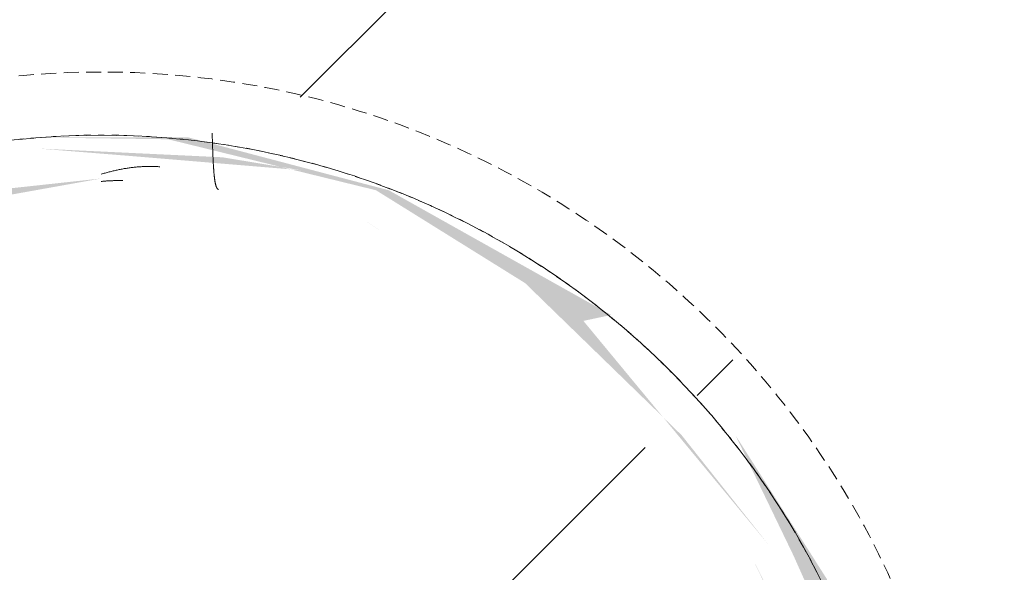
# Model space of a CAD drawing. Header units: millimetres. Extents: x 16156 to 91527, y 4646 to 113494.
# Tile 168 of 256: x 24760 to 25073, y 82399 to 82574. Entities that reach past the tile are written whole.
import ezdxf

# ---------------------------------------------------------------- set-up
doc = ezdxf.new("R2010")
doc.units = ezdxf.units.MM
doc.linetypes.add('ARC Demolished', pattern=[7.14375, 4.7625, -2.38125])
for name, color, linetype, lineweight in [('A--AR9__AlgVoorz', 1, 'Continuous', 9), ('A--L74__VasteSanitaireVoorz', 1, 'ARC Demolished', 9), ('A--L82__LosseGebruikersInvent', 1, 'ARC Demolished', 9)]:
    doc.layers.add(name, color=color, linetype=linetype, lineweight=lineweight)
pattern_1 = [(45, (0, 0), (-212.132, 212.132), [])]
pattern_2 = [(135, (82282.24, -24786.26), (-212.132, -212.132), [])]

# ---------------------------------------------------------------- blocks, each defined once
blk = doc.blocks.new('FP_200-AB-Begane grond - slooptekening')
at = {"layer": 'A--L82__LosseGebruikersInvent', "color": 240, "linetype": 'Continuous'}
for p, q in [((24794.42, 82526.75), (24794.11, 82526.7)), ((24794.42, 82526.75), (24794.11, 82526.7)), ((24794.74, 82526.8), (24794.42, 82526.75)), ((24794.74, 82526.8), (24794.42, 82526.75)), ((24795.05, 82526.85), (24794.74, 82526.8)), ((24795.05, 82526.85), (24794.74, 82526.8)), ((24795.37, 82526.89), (24795.05, 82526.85)), ((24795.37, 82526.89), (24795.05, 82526.85)), ((24795.68, 82526.93), (24795.37, 82526.89)), ((24795.68, 82526.93), (24795.37, 82526.89)), ((24796, 82526.97), (24795.68, 82526.93)), ((24796, 82526.97), (24795.68, 82526.93)), ((24796.32, 82527.01), (24796, 82526.97)), ((24796.32, 82527.01), (24796, 82526.97)), ((24796.63, 82527.04), (24796.32, 82527.01)), ((24796.63, 82527.04), (24796.32, 82527.01)), ((24796.95, 82527.08), (24796.63, 82527.04)), ((24796.95, 82527.08), (24796.63, 82527.04)), ((24797.27, 82527.11), (24796.95, 82527.08)), ((24797.27, 82527.11), (24796.95, 82527.08)), ((24797.58, 82527.14), (24797.27, 82527.11)), ((24797.58, 82527.14), (24797.27, 82527.11)), ((24797.9, 82527.16), (24797.58, 82527.14)), ((24797.9, 82527.16), (24797.58, 82527.14)), ((24798.21, 82527.19), (24797.9, 82527.16)), ((24798.21, 82527.19), (24797.9, 82527.16)), ((24798.53, 82527.21), (24798.21, 82527.19)), ((24798.53, 82527.21), (24798.21, 82527.19)), ((24798.85, 82527.23), (24798.53, 82527.21)), ((24798.85, 82527.23), (24798.53, 82527.21)), ((24799.16, 82527.25), (24798.85, 82527.23)), ((24799.16, 82527.25), (24798.85, 82527.23)), ((24799.48, 82527.26), (24799.16, 82527.25)), ((24799.48, 82527.26), (24799.16, 82527.25)), ((24799.8, 82527.28), (24799.48, 82527.26)), ((24799.8, 82527.28), (24799.48, 82527.26)), ((24800.11, 82527.29), (24799.8, 82527.28)), ((24800.11, 82527.29), (24799.8, 82527.28)), ((24800.43, 82527.3), (24800.11, 82527.29)), ((24800.43, 82527.3), (24800.11, 82527.29)), ((24800.74, 82527.31), (24800.43, 82527.3)), ((24800.74, 82527.31), (24800.43, 82527.3)), ((24801.06, 82527.31), (24800.74, 82527.31)), ((24801.06, 82527.31), (24800.74, 82527.31)), ((24801.38, 82527.32), (24801.06, 82527.31)), ((24801.38, 82527.32), (24801.06, 82527.31)), ((24801.69, 82527.32), (24801.38, 82527.32)), ((24801.69, 82527.32), (24801.38, 82527.32)), ((24802.01, 82527.32), (24801.69, 82527.32)), ((24802.01, 82527.32), (24801.69, 82527.32)), ((24802.32, 82527.31), (24802.01, 82527.32)), ((24802.32, 82527.31), (24802.01, 82527.32)), ((24802.64, 82527.31), (24802.32, 82527.31)), ((24802.64, 82527.31), (24802.32, 82527.31)), ((24802.95, 82527.3), (24802.64, 82527.31)), ((24802.95, 82527.3), (24802.64, 82527.31)), ((24803.27, 82527.29), (24802.95, 82527.3)), ((24803.27, 82527.29), (24802.95, 82527.3)), ((24803.59, 82527.28), (24803.27, 82527.29)), ((24803.59, 82527.28), (24803.27, 82527.29)), ((24803.9, 82527.26), (24803.59, 82527.28)), ((24803.9, 82527.26), (24803.59, 82527.28)), ((24804.22, 82527.25), (24803.9, 82527.26)), ((24804.22, 82527.25), (24803.9, 82527.26)), ((24804.53, 82527.23), (24804.22, 82527.25)), ((24804.53, 82527.23), (24804.22, 82527.25)), ((24804.84, 82527.21), (24804.53, 82527.23)), ((24804.84, 82527.21), (24804.53, 82527.23)), ((24786.57, 82524.93), (24786.26, 82524.84)), ((24786.57, 82524.93), (24786.26, 82524.84)), ((24786.88, 82525.03), (24786.57, 82524.93)), ((24786.88, 82525.03), (24786.57, 82524.93)), ((24787.19, 82525.12), (24786.88, 82525.03)), ((24787.19, 82525.12), (24786.88, 82525.03)), ((24787.51, 82525.21), (24787.19, 82525.12)), ((24787.51, 82525.21), (24787.19, 82525.12)), ((24787.82, 82525.3), (24787.51, 82525.21)), ((24787.82, 82525.3), (24787.51, 82525.21)), ((24788.13, 82525.39), (24787.82, 82525.3)), ((24788.13, 82525.39), (24787.82, 82525.3)), ((24788.44, 82525.48), (24788.13, 82525.39)), ((24788.44, 82525.48), (24788.13, 82525.39)), ((24788.76, 82525.56), (24788.44, 82525.48)), ((24788.76, 82525.56), (24788.44, 82525.48)), ((24789.07, 82525.64), (24788.76, 82525.56)), ((24789.07, 82525.64), (24788.76, 82525.56)), ((24789.38, 82525.72), (24789.07, 82525.64)), ((24789.38, 82525.72), (24789.07, 82525.64)), ((24789.7, 82525.8), (24789.38, 82525.72)), ((24789.7, 82525.8), (24789.38, 82525.72)), ((24790.01, 82525.88), (24789.7, 82525.8)), ((24790.01, 82525.88), (24789.7, 82525.8)), ((24790.33, 82525.95), (24790.01, 82525.88)), ((24790.33, 82525.95), (24790.01, 82525.88)), ((24790.64, 82526.03), (24790.33, 82525.95)), ((24790.64, 82526.03), (24790.33, 82525.95)), ((24790.95, 82526.1), (24790.64, 82526.03)), ((24790.95, 82526.1), (24790.64, 82526.03)), ((24791.27, 82526.17), (24790.95, 82526.1)), ((24791.27, 82526.17), (24790.95, 82526.1)), ((24791.58, 82526.23), (24791.27, 82526.17)), ((24791.58, 82526.23), (24791.27, 82526.17)), ((24791.9, 82526.3), (24791.58, 82526.23)), ((24791.9, 82526.3), (24791.58, 82526.23)), ((24792.21, 82526.36), (24791.9, 82526.3)), ((24792.21, 82526.36), (24791.9, 82526.3)), ((24792.53, 82526.43), (24792.21, 82526.36)), ((24792.53, 82526.43), (24792.21, 82526.36)), ((24792.84, 82526.48), (24792.53, 82526.43)), ((24792.84, 82526.48), (24792.53, 82526.43)), ((24793.16, 82526.54), (24792.84, 82526.48)), ((24793.16, 82526.54), (24792.84, 82526.48)), ((24793.47, 82526.6), (24793.16, 82526.54)), ((24793.47, 82526.6), (24793.16, 82526.54)), ((24793.79, 82526.65), (24793.47, 82526.6)), ((24793.79, 82526.65), (24793.47, 82526.6)), ((24794.11, 82526.7), (24793.79, 82526.65)), ((24794.11, 82526.7), (24793.79, 82526.65))]:
    blk.add_line(p, q, dxfattribs=at)
blk = doc.blocks.new('FP_206-AB-Begane grond - slooptekening')
at = {"layer": 'A--L74__VasteSanitaireVoorz', "flags": 128}
blk.add_lwpolyline([(255, 0), (254.8, -10.2), (254.18, -20.38), (253.17, -30.53), (251.74, -40.63), (249.92, -50.66), (247.69, -60.61), (245.07, -70.47), (242.06, -80.21), (238.65, -89.83), (234.87, -99.3), (230.71, -108.61), (226.18, -117.75), (221.29, -126.7), (216.05, -135.45), (210.46, -143.98), (204.53, -152.28), (198.28, -160.34), (191.71, -168.14), (184.83, -175.67), (177.66, -182.93), (170.2, -189.88), (162.47, -196.54), (154.48, -202.88), (146.25, -208.89), (137.78, -214.58), (129.09, -219.91), (120.19, -224.9), (111.1, -229.53), (101.83, -233.78), (92.4, -237.67), (82.82, -241.17), (73.11, -244.29), (63.28, -247.02), (53.36, -249.36), (43.34, -251.29), (33.26, -252.82), (23.12, -253.95), (12.95, -254.67), (2.75, -254.99), (-7.45, -254.89), (-17.63, -254.39), (-27.79, -253.48), (-37.91, -252.17), (-47.96, -250.45), (-57.94, -248.33), (-67.82, -245.82), (-77.6, -242.91), (-87.25, -239.61), (-96.76, -235.93), (-106.12, -231.87), (-115.3, -227.44), (-124.31, -222.65), (-133.11, -217.5), (-141.7, -212), (-150.07, -206.17), (-158.19, -200), (-166.06, -193.51), (-173.67, -186.72), (-181, -179.62), (-188.04, -172.24), (-194.77, -164.59), (-201.2, -156.67), (-207.3, -148.49), (-213.08, -140.09), (-218.51, -131.45), (-223.59, -122.61), (-228.31, -113.57), (-232.67, -104.35), (-236.66, -94.96), (-240.27, -85.42), (-243.49, -75.75), (-246.32, -65.95), (-248.76, -56.04), (-250.81, -46.05), (-252.45, -35.99), (-253.69, -25.86), (-254.52, -15.7), (-254.94, -5.51), (-255, 0)], dxfattribs=at)
blk = doc.blocks.new('FP_207-AB-Begane grond - slooptekening')
at = {"layer": 'A--L74__VasteSanitaireVoorz', "color": 240, "linetype": 'Continuous'}
for p, q in [((-255.38, 35.14), (-255.6, 35.13)), ((-255.38, 35.14), (-255.6, 35.13)), ((-255.17, 35.15), (-255.38, 35.14)), ((-255.17, 35.15), (-255.38, 35.14)), ((-254.95, 35.15), (-255.17, 35.15)), ((-254.95, 35.15), (-255.17, 35.15)), ((-254.74, 35.16), (-254.95, 35.15)), ((-254.74, 35.16), (-254.95, 35.15)), ((-254.53, 35.17), (-254.74, 35.16)), ((-254.53, 35.17), (-254.74, 35.16)), ((-254.31, 35.18), (-254.53, 35.17)), ((-254.31, 35.18), (-254.53, 35.17)), ((-254.1, 35.18), (-254.31, 35.18)), ((-254.1, 35.18), (-254.31, 35.18)), ((-253.89, 35.19), (-254.1, 35.18)), ((-253.89, 35.19), (-254.1, 35.18)), ((-253.67, 35.2), (-253.89, 35.19)), ((-253.67, 35.2), (-253.89, 35.19)), ((-253.46, 35.21), (-253.67, 35.2)), ((-253.46, 35.21), (-253.67, 35.2)), ((-253.25, 35.21), (-253.46, 35.21)), ((-253.25, 35.21), (-253.46, 35.21)), ((-253.04, 35.22), (-253.25, 35.21)), ((-253.04, 35.22), (-253.25, 35.21)), ((-252.83, 35.23), (-253.04, 35.22)), ((-252.83, 35.23), (-253.04, 35.22)), ((-252.61, 35.23), (-252.83, 35.23)), ((-252.61, 35.23), (-252.83, 35.23)), ((-252.4, 35.24), (-252.61, 35.23)), ((-252.4, 35.24), (-252.61, 35.23)), ((-252.19, 35.25), (-252.4, 35.24)), ((-252.19, 35.25), (-252.4, 35.24)), ((-251.98, 35.26), (-252.19, 35.25)), ((-251.98, 35.26), (-252.19, 35.25)), ((-251.77, 35.26), (-251.98, 35.26)), ((-251.77, 35.26), (-251.98, 35.26)), ((-251.57, 35.27), (-251.77, 35.26)), ((-251.57, 35.27), (-251.77, 35.26)), ((-251.36, 35.28), (-251.57, 35.27)), ((-251.36, 35.28), (-251.57, 35.27)), ((-251.15, 35.29), (-251.36, 35.28)), ((-251.15, 35.29), (-251.36, 35.28)), ((-250.94, 35.29), (-251.15, 35.29)), ((-250.94, 35.29), (-251.15, 35.29)), ((-250.74, 35.3), (-250.94, 35.29)), ((-250.74, 35.3), (-250.94, 35.29)), ((-250.53, 35.31), (-250.74, 35.3)), ((-250.53, 35.31), (-250.74, 35.3)), ((-250.33, 35.32), (-250.53, 35.31)), ((-250.33, 35.32), (-250.53, 35.31)), ((-250.12, 35.32), (-250.33, 35.32)), ((-250.12, 35.32), (-250.33, 35.32)), ((-249.92, 35.33), (-250.12, 35.32)), ((-249.92, 35.33), (-250.12, 35.32)), ((-249.72, 35.34), (-249.92, 35.33)), ((-249.72, 35.34), (-249.92, 35.33)), ((-249.52, 35.35), (-249.72, 35.34)), ((-249.52, 35.35), (-249.72, 35.34)), ((-249.31, 35.36), (-249.52, 35.35)), ((-249.31, 35.36), (-249.52, 35.35)), ((-249.11, 35.36), (-249.31, 35.36)), ((-249.11, 35.36), (-249.31, 35.36)), ((-248.92, 35.37), (-249.11, 35.36)), ((-248.92, 35.37), (-249.11, 35.36)), ((-248.72, 35.38), (-248.92, 35.37)), ((-248.72, 35.38), (-248.92, 35.37)), ((-248.52, 35.39), (-248.72, 35.38)), ((-248.52, 35.39), (-248.72, 35.38)), ((-248.33, 35.4), (-248.52, 35.39)), ((-248.33, 35.4), (-248.52, 35.39)), ((-248.13, 35.4), (-248.33, 35.4)), ((-248.13, 35.4), (-248.33, 35.4)), ((-247.94, 35.41), (-248.13, 35.4)), ((-247.94, 35.41), (-248.13, 35.4)), ((-247.74, 35.42), (-247.94, 35.41)), ((-247.74, 35.42), (-247.94, 35.41)), ((-247.55, 35.43), (-247.74, 35.42)), ((-247.55, 35.43), (-247.74, 35.42)), ((-247.36, 35.44), (-247.55, 35.43)), ((-247.36, 35.44), (-247.55, 35.43)), ((-247.17, 35.45), (-247.36, 35.44)), ((-247.17, 35.45), (-247.36, 35.44)), ((-246.99, 35.46), (-247.17, 35.45)), ((-246.99, 35.46), (-247.17, 35.45)), ((-246.8, 35.47), (-246.99, 35.46)), ((-246.8, 35.47), (-246.99, 35.46)), ((-246.61, 35.48), (-246.8, 35.47)), ((-246.61, 35.48), (-246.8, 35.47)), ((-246.43, 35.48), (-246.61, 35.48)), ((-246.43, 35.48), (-246.61, 35.48)), ((-246.25, 35.49), (-246.43, 35.48)), ((-246.25, 35.49), (-246.43, 35.48)), ((-246.07, 35.5), (-246.25, 35.49)), ((-246.07, 35.5), (-246.25, 35.49)), ((-245.89, 35.51), (-246.07, 35.5)), ((-245.89, 35.51), (-246.07, 35.5)), ((-245.71, 35.52), (-245.89, 35.51)), ((-245.71, 35.52), (-245.89, 35.51)), ((-245.53, 35.53), (-245.71, 35.52)), ((-245.53, 35.53), (-245.71, 35.52)), ((-245.35, 35.54), (-245.53, 35.53)), ((-245.35, 35.54), (-245.53, 35.53)), ((-245.18, 35.55), (-245.35, 35.54)), ((-245.18, 35.55), (-245.35, 35.54)), ((-245.01, 35.57), (-245.18, 35.55)), ((-245.01, 35.57), (-245.18, 35.55)), ((-244.84, 35.58), (-245.01, 35.57)), ((-244.84, 35.58), (-245.01, 35.57)), ((-244.67, 35.59), (-244.84, 35.58)), ((-244.67, 35.59), (-244.84, 35.58)), ((-244.5, 35.6), (-244.67, 35.59)), ((-244.5, 35.6), (-244.67, 35.59)), ((-244.33, 35.61), (-244.5, 35.6)), ((-244.33, 35.61), (-244.5, 35.6)), ((-244.17, 35.62), (-244.33, 35.61)), ((-244.17, 35.62), (-244.33, 35.61)), ((-244, 35.63), (-244.17, 35.62)), ((-244, 35.63), (-244.17, 35.62)), ((-243.84, 35.65), (-244, 35.63)), ((-243.84, 35.65), (-244, 35.63)), ((-243.68, 35.66), (-243.84, 35.65)), ((-243.68, 35.66), (-243.84, 35.65)), ((-243.53, 35.67), (-243.68, 35.66)), ((-243.53, 35.67), (-243.68, 35.66)), ((-243.37, 35.68), (-243.53, 35.67)), ((-243.37, 35.68), (-243.53, 35.67)), ((-243.21, 35.7), (-243.37, 35.68)), ((-243.21, 35.7), (-243.37, 35.68)), ((-243.06, 35.71), (-243.21, 35.7)), ((-243.06, 35.71), (-243.21, 35.7)), ((-242.91, 35.72), (-243.06, 35.71)), ((-242.91, 35.72), (-243.06, 35.71)), ((-242.76, 35.74), (-242.91, 35.72)), ((-242.76, 35.74), (-242.91, 35.72)), ((-242.61, 35.75), (-242.76, 35.74)), ((-242.61, 35.75), (-242.76, 35.74)), ((-242.47, 35.76), (-242.61, 35.75)), ((-242.47, 35.76), (-242.61, 35.75)), ((-242.33, 35.78), (-242.47, 35.76)), ((-242.33, 35.78), (-242.47, 35.76)), ((-242.18, 35.79), (-242.33, 35.78)), ((-242.18, 35.79), (-242.33, 35.78)), ((-242.04, 35.81), (-242.18, 35.79)), ((-242.04, 35.81), (-242.18, 35.79)), ((-241.91, 35.82), (-242.04, 35.81)), ((-241.91, 35.82), (-242.04, 35.81)), ((-241.77, 35.84), (-241.91, 35.82)), ((-241.77, 35.84), (-241.91, 35.82)), ((-241.64, 35.85), (-241.77, 35.84)), ((-241.64, 35.85), (-241.77, 35.84)), ((-241.51, 35.87), (-241.64, 35.85)), ((-241.51, 35.87), (-241.64, 35.85)), ((-241.38, 35.88), (-241.51, 35.87)), ((-241.38, 35.88), (-241.51, 35.87)), ((-241.25, 35.9), (-241.38, 35.88)), ((-241.25, 35.9), (-241.38, 35.88)), ((-241.12, 35.92), (-241.25, 35.9)), ((-241.12, 35.92), (-241.25, 35.9)), ((-241, 35.93), (-241.12, 35.92)), ((-241, 35.93), (-241.12, 35.92)), ((-240.88, 35.95), (-241, 35.93)), ((-240.88, 35.95), (-241, 35.93)), ((-240.76, 35.97), (-240.88, 35.95)), ((-240.76, 35.97), (-240.88, 35.95)), ((-240.64, 35.98), (-240.76, 35.97)), ((-240.64, 35.98), (-240.76, 35.97)), ((-240.53, 36), (-240.64, 35.98)), ((-240.53, 36), (-240.64, 35.98)), ((-240.41, 36.02), (-240.53, 36)), ((-240.41, 36.02), (-240.53, 36)), ((-240.3, 36.04), (-240.41, 36.02)), ((-240.3, 36.04), (-240.41, 36.02)), ((-240.2, 36.06), (-240.3, 36.04)), ((-240.2, 36.06), (-240.3, 36.04)), ((-240.09, 36.08), (-240.2, 36.06)), ((-240.09, 36.08), (-240.2, 36.06)), ((-239.99, 36.1), (-240.09, 36.08)), ((-239.99, 36.1), (-240.09, 36.08)), ((-239.88, 36.12), (-239.99, 36.1)), ((-239.88, 36.12), (-239.99, 36.1)), ((-239.78, 36.14), (-239.88, 36.12)), ((-239.78, 36.14), (-239.88, 36.12)), ((-239.69, 36.16), (-239.78, 36.14)), ((-239.69, 36.16), (-239.78, 36.14)), ((-239.59, 36.18), (-239.69, 36.16)), ((-239.59, 36.18), (-239.69, 36.16)), ((-239.5, 36.2), (-239.59, 36.18)), ((-239.5, 36.2), (-239.59, 36.18)), ((-239.41, 36.22), (-239.5, 36.2)), ((-239.41, 36.22), (-239.5, 36.2)), ((-239.32, 36.24), (-239.41, 36.22)), ((-239.32, 36.24), (-239.41, 36.22)), ((-239.24, 36.26), (-239.32, 36.24)), ((-239.24, 36.26), (-239.32, 36.24)), ((-239.15, 36.29), (-239.24, 36.26)), ((-239.15, 36.29), (-239.24, 36.26)), ((-239.07, 36.31), (-239.15, 36.29)), ((-239.07, 36.31), (-239.15, 36.29)), ((-238.99, 36.33), (-239.07, 36.31)), ((-238.99, 36.33), (-239.07, 36.31)), ((-238.92, 36.35), (-238.99, 36.33)), ((-238.92, 36.35), (-238.99, 36.33)), ((-238.84, 36.38), (-238.92, 36.35)), ((-238.84, 36.38), (-238.92, 36.35)), ((-238.77, 36.4), (-238.84, 36.38)), ((-238.77, 36.4), (-238.84, 36.38)), ((-238.7, 36.43), (-238.77, 36.4)), ((-238.7, 36.43), (-238.77, 36.4)), ((-238.64, 36.45), (-238.7, 36.43)), ((-238.64, 36.45), (-238.7, 36.43)), ((-238.57, 36.48), (-238.64, 36.45)), ((-238.57, 36.48), (-238.64, 36.45)), ((-238.51, 36.5), (-238.57, 36.48)), ((-238.51, 36.5), (-238.57, 36.48)), ((-238.45, 36.53), (-238.51, 36.5)), ((-238.45, 36.53), (-238.51, 36.5)), ((-238.39, 36.55), (-238.45, 36.53)), ((-238.39, 36.55), (-238.45, 36.53)), ((-238.34, 36.58), (-238.39, 36.55)), ((-238.34, 36.58), (-238.39, 36.55)), ((-238.29, 36.61), (-238.34, 36.58)), ((-238.29, 36.61), (-238.34, 36.58)), ((-238.24, 36.63), (-238.29, 36.61)), ((-238.24, 36.63), (-238.29, 36.61)), ((-238.19, 36.66), (-238.24, 36.63)), ((-238.19, 36.66), (-238.24, 36.63)), ((-238.15, 36.69), (-238.19, 36.66)), ((-238.15, 36.69), (-238.19, 36.66)), ((-238.11, 36.72), (-238.15, 36.69)), ((-238.11, 36.72), (-238.15, 36.69)), ((-238.07, 36.75), (-238.11, 36.72)), ((-238.07, 36.75), (-238.11, 36.72)), ((-238.03, 36.78), (-238.07, 36.75)), ((-238.03, 36.78), (-238.07, 36.75)), ((-238, 36.81), (-238.03, 36.78)), ((-238, 36.81), (-238.03, 36.78)), ((-237.96, 36.84), (-238, 36.81)), ((-237.96, 36.84), (-238, 36.81)), ((-237.93, 36.87), (-237.96, 36.84)), ((-237.93, 36.87), (-237.96, 36.84)), ((-237.91, 36.9), (-237.93, 36.87)), ((-237.91, 36.9), (-237.93, 36.87)), ((-237.88, 36.93), (-237.91, 36.9)), ((-237.88, 36.93), (-237.91, 36.9)), ((-237.86, 36.96), (-237.88, 36.93)), ((-237.86, 36.96), (-237.88, 36.93)), ((-237.84, 36.99), (-237.86, 36.96)), ((-237.84, 36.99), (-237.86, 36.96)), ((-237.83, 37.02), (-237.84, 36.99)), ((-237.83, 37.02), (-237.84, 36.99)), ((-237.81, 37.06), (-237.83, 37.02)), ((-237.81, 37.06), (-237.83, 37.02)), ((-237.8, 37.09), (-237.81, 37.06)), ((-237.8, 37.09), (-237.81, 37.06)), ((-237.79, 37.12), (-237.8, 37.09)), ((-237.79, 37.12), (-237.8, 37.09))]:
    blk.add_line(p, q, dxfattribs=at)
at = {"layer": 'A--L74__VasteSanitaireVoorz', "flags": 128}
blk.add_lwpolyline([(-255, 0), (-254.8, 10.2), (-254.18, 20.38), (-253.17, 30.53), (-251.74, 40.63), (-249.92, 50.66), (-247.69, 60.61), (-245.07, 70.47), (-242.06, 80.21), (-238.65, 89.83), (-234.87, 99.3), (-230.71, 108.61), (-226.18, 117.75), (-221.29, 126.7), (-216.05, 135.45), (-210.46, 143.98), (-204.53, 152.28), (-198.28, 160.34), (-191.71, 168.14), (-184.83, 175.67), (-177.66, 182.93), (-170.2, 189.88), (-162.47, 196.54), (-154.48, 202.88), (-146.25, 208.89), (-137.78, 214.58), (-129.09, 219.91), (-120.19, 224.9), (-111.1, 229.53), (-101.83, 233.78), (-92.4, 237.67), (-82.82, 241.17), (-73.11, 244.29), (-63.28, 247.02), (-53.36, 249.36), (-43.34, 251.29), (-33.26, 252.82), (-23.12, 253.95), (-12.95, 254.67), (-2.75, 254.99), (7.45, 254.89), (17.63, 254.39), (27.79, 253.48), (37.91, 252.17), (47.96, 250.45), (57.94, 248.33), (67.82, 245.82), (77.6, 242.91), (87.25, 239.61), (96.76, 235.93), (106.12, 231.87), (115.3, 227.44), (124.31, 222.65), (133.11, 217.5), (141.7, 212), (150.07, 206.17), (158.19, 200), (166.06, 193.51), (173.67, 186.72), (181, 179.62), (188.04, 172.24), (194.77, 164.59), (201.2, 156.67), (207.3, 148.49), (213.08, 140.09), (218.51, 131.45), (223.59, 122.61), (228.31, 113.57), (232.67, 104.35), (236.66, 94.96), (240.27, 85.42), (243.49, 75.75), (246.32, 65.95), (248.76, 56.04), (250.81, 46.05), (252.45, 35.99), (253.69, 25.86), (254.52, 15.7), (254.94, 5.51), (255, 0)], dxfattribs=at)
blk = doc.blocks.new('FP_208-AB-Begane grond - slooptekening')
at = {"layer": 'A--L74__VasteSanitaireVoorz', "flags": 128}
blk.add_lwpolyline([(-255, 0), (-254.8, -10.2), (-254.18, -20.38), (-253.17, -30.53), (-251.74, -40.63), (-249.92, -50.66), (-247.69, -60.61), (-245.07, -70.47), (-242.06, -80.21), (-238.65, -89.83), (-234.87, -99.3), (-230.71, -108.61), (-226.18, -117.75), (-221.29, -126.7), (-216.05, -135.45), (-210.46, -143.98), (-204.53, -152.28), (-198.28, -160.34), (-191.71, -168.14), (-184.83, -175.67), (-177.66, -182.93), (-170.2, -189.88), (-162.47, -196.54), (-154.48, -202.88), (-146.25, -208.89), (-137.78, -214.58), (-129.09, -219.91), (-120.19, -224.9), (-111.1, -229.53), (-101.83, -233.78), (-92.4, -237.67), (-82.82, -241.17), (-73.11, -244.29), (-63.28, -247.02), (-53.36, -249.36), (-43.34, -251.29), (-33.26, -252.82), (-23.12, -253.95), (-12.95, -254.67), (-2.75, -254.99), (7.45, -254.89), (17.63, -254.39), (27.79, -253.48), (37.91, -252.17), (47.96, -250.45), (57.94, -248.33), (67.82, -245.82), (77.6, -242.91), (87.25, -239.61), (96.76, -235.93), (106.12, -231.87), (115.3, -227.44), (124.31, -222.65), (133.11, -217.5), (141.7, -212), (150.07, -206.17), (158.19, -200), (166.06, -193.51), (173.67, -186.72), (181, -179.62), (188.04, -172.24), (194.77, -164.59), (201.2, -156.67), (207.3, -148.49), (213.08, -140.09), (218.51, -131.45), (223.59, -122.61), (228.31, -113.57), (232.67, -104.35), (236.66, -94.96), (240.27, -85.42), (243.49, -75.75), (246.32, -65.95), (248.76, -56.04), (250.81, -46.05), (252.45, -35.99), (253.69, -25.86), (254.52, -15.7), (254.94, -5.51), (255, 0)], dxfattribs=at)
blk = doc.blocks.new('FP_209-AB-Begane grond - slooptekening')
at = {"layer": 'A--L74__VasteSanitaireVoorz', "color": 240, "linetype": 'Continuous'}
for p, q in [((-240.58, 6.29), (-240.59, 6.05)), ((-240.58, 6.29), (-240.59, 6.05)), ((-240.57, 6.78), (-240.58, 6.53)), ((-240.57, 6.78), (-240.58, 6.53)), ((-240.58, 6.53), (-240.58, 6.29)), ((-240.58, 6.53), (-240.58, 6.29)), ((-240.59, 6.05), (-240.59, 5.81)), ((-240.59, 6.05), (-240.59, 5.81)), ((-240.59, 5.81), (-240.59, 5.57)), ((-240.59, 5.81), (-240.59, 5.57)), ((-240.59, 5.57), (-240.59, 5.32)), ((-240.59, 5.57), (-240.59, 5.32)), ((-240.59, 5.32), (-240.59, 5.08)), ((-240.59, 5.32), (-240.59, 5.08)), ((-240.59, 5.08), (-240.58, 4.84)), ((-240.59, 5.08), (-240.58, 4.84)), ((-240.58, 4.84), (-240.58, 4.6)), ((-240.58, 4.84), (-240.58, 4.6)), ((-240.58, 4.6), (-240.58, 4.35)), ((-240.58, 4.6), (-240.58, 4.35)), ((-240.58, 4.35), (-240.57, 4.11)), ((-240.58, 4.35), (-240.57, 4.11)), ((-240.57, 4.11), (-240.56, 3.87)), ((-240.57, 4.11), (-240.56, 3.87)), ((-240.56, 3.87), (-240.55, 3.63)), ((-240.56, 3.87), (-240.55, 3.63)), ((-240.55, 3.63), (-240.55, 3.39)), ((-240.55, 3.63), (-240.55, 3.39)), ((-240.55, 3.39), (-240.54, 3.14)), ((-240.55, 3.39), (-240.54, 3.14)), ((-240.54, 3.14), (-240.52, 2.9)), ((-240.54, 3.14), (-240.52, 2.9)), ((-240.52, 2.9), (-240.51, 2.66)), ((-240.52, 2.9), (-240.51, 2.66)), ((-240.51, 2.66), (-240.5, 2.42)), ((-240.51, 2.66), (-240.5, 2.42)), ((-240.5, 2.42), (-240.48, 2.18)), ((-240.5, 2.42), (-240.48, 2.18)), ((-240.48, 2.18), (-240.47, 1.93)), ((-240.48, 2.18), (-240.47, 1.93)), ((-240.47, 1.93), (-240.45, 1.69)), ((-240.47, 1.93), (-240.45, 1.69)), ((-240.45, 1.69), (-240.43, 1.45)), ((-240.45, 1.69), (-240.43, 1.45)), ((-240.43, 1.45), (-240.41, 1.21)), ((-240.43, 1.45), (-240.41, 1.21)), ((-240.41, 1.21), (-240.39, 0.97)), ((-240.41, 1.21), (-240.39, 0.97)), ((-240.39, 0.97), (-240.37, 0.73)), ((-240.39, 0.97), (-240.37, 0.73)), ((-240.37, 0.73), (-240.35, 0.48)), ((-240.37, 0.73), (-240.35, 0.48)), ((-240.35, 0.48), (-240.32, 0.24)), ((-240.35, 0.48), (-240.32, 0.24)), ((-240.32, 0.24), (-240.3, 0)), ((-240.32, 0.24), (-240.3, 0))]:
    blk.add_line(p, q, dxfattribs=at)
at = {"layer": 'A--L74__VasteSanitaireVoorz', "flags": 128}
blk.add_lwpolyline([(255, 0), (254.8, 10.2), (254.18, 20.38), (253.17, 30.53), (251.74, 40.63), (249.92, 50.66), (247.69, 60.61), (245.07, 70.47), (242.06, 80.21), (238.65, 89.83), (234.87, 99.3), (230.71, 108.61), (226.18, 117.75), (221.29, 126.7), (216.05, 135.45), (210.46, 143.98), (204.53, 152.28), (198.28, 160.34), (191.71, 168.14), (184.83, 175.67), (177.66, 182.93), (170.2, 189.88), (162.47, 196.54), (154.48, 202.88), (146.25, 208.89), (137.78, 214.58), (129.09, 219.91), (120.19, 224.9), (111.1, 229.53), (101.83, 233.78), (92.4, 237.67), (82.82, 241.17), (73.11, 244.29), (63.28, 247.02), (53.36, 249.36), (43.34, 251.29), (33.26, 252.82), (23.12, 253.95), (12.95, 254.67), (2.75, 254.99), (-7.45, 254.89), (-17.63, 254.39), (-27.79, 253.48), (-37.91, 252.17), (-47.96, 250.45), (-57.94, 248.33), (-67.82, 245.82), (-77.6, 242.91), (-87.25, 239.61), (-96.76, 235.93), (-106.12, 231.87), (-115.3, 227.44), (-124.31, 222.65), (-133.11, 217.5), (-141.7, 212), (-150.07, 206.17), (-158.19, 200), (-166.06, 193.51), (-173.67, 186.72), (-181, 179.62), (-188.04, 172.24), (-194.77, 164.59), (-201.2, 156.67), (-207.3, 148.49), (-213.08, 140.09), (-218.51, 131.45), (-223.59, 122.61), (-228.31, 113.57), (-232.67, 104.35), (-236.66, 94.96), (-240.27, 85.42), (-243.49, 75.75), (-246.32, 65.95), (-248.76, 56.04), (-250.81, 46.05), (-252.45, 35.99), (-253.69, 25.86), (-254.52, 15.7), (-254.94, 5.51), (-255, 0)], dxfattribs=at)
blk = doc.blocks.new('74_PF_Sink Kitchen Round - Sink Kitchen Round-V205-AB-Begane grond - slooptekening')
at = {"layer": 'A--L74__VasteSanitaireVoorz'}
h = blk.add_hatch(dxfattribs=at)
h.set_pattern_fill('FP_36', color=256, style=0, pattern_type=2)
h.set_pattern_definition(pattern_2)
h.paths.add_polyline_path([(275, 0), (268.99, 57.18), (251.23, 111.85), (222.48, 161.64), (173.88, 211.73), (128, 242.39), (49.1, 269.17), (26.97, 273.49), (-31.52, 272.9), (-84.98, 261.54), (-159.85, 221.92), (-206.5, 179.39), (-231.21, 146.52), (-254.44, 101.96), (-269.5, 52.29), (-268.99, 0), (-258, 0), (-244.19, 78.79), (-221.49, 129.54), (-183.73, 179.41), (-145.11, 211.73), (-95.93, 238.16), (-79.73, 245.37), (-26.97, 256.59), (62.82, 248.97), (101.96, 235.47), (155.25, 204.36), (184.01, 179.1), (226.69, 120.54), (242.83, 82.98), (252.5, 52.29), (258, 0), (269.72, 0)])
h = blk.add_hatch(dxfattribs=at)
h.set_pattern_fill('FP_36', color=256, style=0, pattern_type=2)
h.set_pattern_definition(pattern_2)
h.paths.add_polyline_path([(275, 0), (268.99, 57.18), (251.23, 111.85), (222.48, 161.64), (173.88, 211.73), (128, 242.39), (49.1, 269.17), (26.97, 273.49), (-31.52, 272.9), (-84.98, 261.54), (-159.85, 221.92), (-206.5, 179.39), (-231.21, 146.52), (-254.44, 101.96), (-269.5, 52.29), (-268.99, 0), (-258, 0), (-244.19, 78.79), (-221.49, 129.54), (-183.73, 179.41), (-145.11, 211.73), (-95.93, 238.16), (-79.73, 245.37), (-26.97, 256.59), (62.82, 248.97), (101.96, 235.47), (155.25, 204.36), (184.01, 179.1), (226.69, 120.54), (242.83, 82.98), (252.5, 52.29), (258, 0), (269.72, 0)])
h = blk.add_hatch(dxfattribs=at)
h.set_pattern_fill('FP_36', color=256, style=0, pattern_type=2)
h.set_pattern_definition(pattern_2)
h.paths.add_polyline_path([(235, 0), (220.06, 78.16), (193.37, 131.19), (165.69, 164.56), (129, 194.74), (68.51, 223.43), (23.09, 232.4), (0, 235), (-79.73, 219.51), (-131.42, 193.22), (-168.58, 161.68), (-196.89, 125.58), (-221.49, 74.05), (-230.68, 38.36), (-229.11, 0), (229.11, 0)])
h = blk.add_hatch(dxfattribs=at)
h.set_pattern_fill('FP_36', color=256, style=0, pattern_type=2)
h.set_pattern_definition(pattern_2)
h.paths.add_polyline_path([(235, 0), (220.06, 78.16), (193.37, 131.19), (165.69, 164.56), (129, 194.74), (68.51, 223.43), (23.09, 232.4), (0, 235), (-79.73, 219.51), (-131.42, 193.22), (-168.58, 161.68), (-196.89, 125.58), (-221.49, 74.05), (-230.68, 38.36), (-229.11, 0), (229.11, 0)])
h = blk.add_hatch(dxfattribs=at)
h.set_pattern_fill('FP_36', color=256, style=0, pattern_type=2)
h.set_pattern_definition(pattern_2)
h.paths.add_polyline_path([(275, 0), (258, 0), (240.69, -89.56), (221.49, -129.53), (183.73, -179.41), (145.11, -211.73), (101.96, -235.47), (52.29, -251.2), (0, -256.59), (-38.82, -254.07), (-105.24, -234.01), (-152.78, -206.16), (-194.45, -167.5), (-225.62, -122.38), (-247.35, -69.05), (-252.5, -52.29), (-258, 0), (-275, 0), (-263.81, -73.13), (-232.39, -144.47), (-202.59, -183.73), (-156.15, -224.61), (-105.24, -252.52), (-50.73, -268.82), (0, -273.49), (62.82, -266.25), (105.24, -252.52), (156.15, -224.61), (194.45, -192.77), (241.02, -129.53), (254.07, -103.11), (269.72, -50.27)])
h = blk.add_hatch(dxfattribs=at)
h.set_pattern_fill('FP_36', color=256, style=0, pattern_type=2)
h.set_pattern_definition(pattern_2)
h.paths.add_polyline_path([(275, 0), (258, 0), (240.69, -89.56), (221.49, -129.53), (183.73, -179.41), (145.11, -211.73), (101.96, -235.47), (52.29, -251.2), (0, -256.59), (-38.82, -254.07), (-105.24, -234.01), (-152.78, -206.16), (-194.45, -167.5), (-225.62, -122.38), (-247.35, -69.05), (-252.5, -52.29), (-258, 0), (-275, 0), (-263.81, -73.13), (-232.39, -144.47), (-202.59, -183.73), (-156.15, -224.61), (-105.24, -252.52), (-50.73, -268.82), (0, -273.49), (62.82, -266.25), (105.24, -252.52), (156.15, -224.61), (194.45, -192.77), (241.02, -129.53), (254.07, -103.11), (269.72, -50.27)])
h = blk.add_hatch(dxfattribs=at)
h.set_pattern_fill('FP_36', color=256, style=0, pattern_type=2)
h.set_pattern_definition(pattern_2)
h.paths.add_polyline_path([(235, 0), (-235, 0), (-220.2, -77.75), (-193.16, -131.51), (-166.75, -163.5), (-125.24, -197.1), (-68.51, -223.43), (-48.52, -224.61), (0, -175), (17.32, -185), (19.32, -189.82), (52.29, -229.11), (131.42, -193.22), (166.75, -163.5), (194.4, -129.53), (220.2, -77.75), (230.68, -38.36)])
h.paths.add_polyline_path([(0, -235), (-17.32, -215.23), (-42.58, -230.2), (-19.32, -232.82)])
h.paths.add_polyline_path([(52.29, -229.11), (10, -212.32), (0, -235), (19.32, -232.82)])
h = blk.add_hatch(dxfattribs=at)
h.set_pattern_fill('FP_36', color=256, style=0, pattern_type=2)
h.set_pattern_definition(pattern_2)
h.paths.add_polyline_path([(235, 0), (-235, 0), (-220.2, -77.75), (-193.16, -131.51), (-166.75, -163.5), (-125.24, -197.1), (-68.51, -223.43), (-48.52, -224.61), (0, -175), (17.32, -185), (19.32, -189.82), (52.29, -229.11), (131.42, -193.22), (166.75, -163.5), (194.4, -129.53), (220.2, -77.75), (230.68, -38.36)])
h.paths.add_polyline_path([(0, -235), (-17.32, -215.23), (-42.58, -230.2), (-19.32, -232.82)])
h.paths.add_polyline_path([(52.29, -229.11), (10, -212.32), (0, -235), (19.32, -232.82)])
for start, end in [(0, 180), (180, 0)]:
    blk.add_arc((0, 0), 275, start, end, dxfattribs=at)
for name in ['FP_207-AB-Begane grond - slooptekening', 'FP_209-AB-Begane grond - slooptekening', 'FP_206-AB-Begane grond - slooptekening', 'FP_208-AB-Begane grond - slooptekening']:
    blk.add_blockref(name, (0, 0), dxfattribs=at)

msp = doc.modelspace()

# ---------------------------------------------------------------- hatches: boundary and pattern name
at = {"layer": 'A--AR9__AlgVoorz'}
h = msp.add_hatch(color=7, dxfattribs=at)
h.paths.add_polyline_path([(28624.06, 76561.44), (28878.15, 76561.44), (28878.15, 77420.44), (28828.15, 77420.44), (28828.15, 77470.44), (28878.15, 77470.44), (28878.15, 77662.27), (27803.15, 77662.27), (27803.15, 79070.44), (24561.26, 79070.44), (24561.26, 76561.44), (27803.15, 76561.44)])
h.paths.add_polyline_path([(25028.65, 78281.44), (24962.26, 78281.44), (24962.26, 78581.44), (25262.26, 78581.44), (25262.14, 78281.44)])
h.paths.add_polyline_path([(24561.26, 79120.44), (27803.15, 79120.44), (27803.15, 83664.44), (25111.26, 83664.44), (25111.26, 82233.14), (25390.7, 82233.14), (25390.7, 81933.14), (25111.26, 81933.14), (25111.26, 81612.99), (24511.26, 81612.99), (24513.21, 79120.44)])
h.paths.add_polyline_path([(24786.26, 82024.24), (24759.31, 82029.42), (24780.82, 82024.81)])
h.paths.add_polyline_path([(24950.82, 82090.4), (25007.67, 82162), (24991.22, 82146.84), (24957.61, 82098.23)])
h.paths.add_polyline_path([(24831.21, 82028.97), (24872.81, 82040.57), (24919.03, 82062.61), (24961.46, 82095.88), (24834.5, 82029.88)])
h.paths.add_polyline_path([(24538.45, 82234.86), (24536.75, 82282.24), (24537.44, 82253.5)])
h.paths.add_polyline_path([(24656.72, 82066.11), (24610.2, 82101.26), (24574.53, 82142.23), (24582.07, 82144.74), (24557.6, 82189.03), (24545.24, 82219.42), (24535.08, 82255.27), (24535.44, 82290.36), (24542.92, 82326.79), (24544.6, 82343.81), (24578.39, 82415.19), (24605.61, 82454.88), (24583.68, 82428.76), (24557.15, 82383.24), (24529.67, 82309.21), (24537.29, 82219.42), (24554.58, 82171.76), (24583.21, 82125.19), (24618.76, 82087.79), (24663.3, 82056.95), (24661.03, 82059.76)])
h.paths.add_polyline_path([(24656.72, 82066.11), (24631.73, 82087.79), (24653.75, 82068.36)])
h.paths.add_polyline_path([(24723.82, 82040.98), (24721.7, 82043.44), (24723.21, 82041.14)])
h.paths.add_polyline_path([(24838.66, 82041.61), (24878.69, 82055.81), (24864.76, 82055.36), (24838.55, 82041.76)])
h.paths.add_polyline_path([(24653.75, 82082.01), (24621.74, 82109.61), (24651.72, 82083.65)])
h.paths.add_polyline_path([(24558.01, 82204.75), (24548.59, 82253.27), (24557.6, 82206.75)])
h.paths.add_polyline_path([(25035.36, 82259.42), (25035.02, 82346.01), (25016.24, 82396.53), (24987.28, 82442.09), (25005.71, 82403.89), (25029.46, 82350.64), (25037.48, 82272.8)])
h.paths.add_polyline_path([(25033.25, 82310.57), (25024.42, 82347.95), (25032.89, 82310.99)])
h.paths.add_polyline_path([(25014.55, 82359.81), (24992.22, 82403.91), (25011.42, 82364.41), (25014.51, 82359.87)])
h.paths.add_polyline_path([(24550.92, 82384.51), (24622.25, 82476.7), (24590.25, 82448.99), (24551.37, 82385.5)])
h.paths.add_polyline_path([(24997.99, 82407.12), (24939.08, 82478.34), (24947.9, 82480.2), (24877.37, 82519.76), (24813.65, 82536.56), (24759.35, 82536.56), (24807.41, 82535.92), (24873.33, 82519.76), (24920.6, 82490.32), (24970.23, 82442.09), (24997.83, 82407.31)])
h.paths.add_polyline_path([(24874.19, 82507.19), (24867.98, 82511.35), (24874.15, 82507.23)])
h.paths.add_polyline_path([(24697.21, 82507.53), (24786.26, 82523.49), (24724.5, 82516.79), (24698.37, 82507.96)])
h.paths.add_polyline_path([(24849.94, 82526.03), (24824.61, 82530.21), (24766.43, 82532.97), (24795.15, 82530.65), (24848.53, 82526.2)])
h.paths.add_polyline_path([(24786.26, 82607.42), (24759.31, 82612.6), (24780.82, 82607.99)])
h.paths.add_polyline_path([(24950.82, 82673.58), (25007.67, 82745.18), (24991.22, 82730.02), (24957.61, 82681.41)])
h.paths.add_polyline_path([(24831.21, 82612.15), (24872.81, 82623.75), (24919.03, 82645.79), (24961.46, 82679.05), (24834.5, 82613.06)])
h.paths.add_polyline_path([(24538.45, 82818.04), (24536.75, 82865.42), (24537.44, 82836.67)])
h.paths.add_polyline_path([(24656.72, 82649.29), (24610.2, 82684.44), (24574.53, 82725.41), (24582.07, 82727.92), (24557.6, 82772.21), (24544.4, 82804.52), (24535.08, 82838.45), (24535.44, 82873.54), (24542.92, 82909.97), (24544.6, 82926.99), (24578.39, 82998.37), (24605.4, 83037.89), (24583.68, 83011.94), (24557.15, 82966.42), (24529.67, 82892.39), (24535.34, 82811.77), (24554.58, 82754.94), (24583.21, 82708.37), (24618.76, 82670.97), (24663.3, 82640.13), (24661.03, 82642.94)])
h.paths.add_polyline_path([(24656.72, 82649.29), (24631.37, 82671.19), (24653.75, 82651.54)])
h.paths.add_polyline_path([(24723.82, 82624.16), (24721.7, 82626.62), (24723.21, 82624.32)])
h.paths.add_polyline_path([(24838.66, 82624.78), (24878.69, 82638.99), (24861.62, 82637.36), (24838.55, 82624.94)])
h.paths.add_polyline_path([(24653.75, 82665.19), (24621.74, 82692.78), (24651.72, 82666.83)])
h.paths.add_polyline_path([(24558.01, 82787.93), (24551.26, 82829.18), (24557.99, 82788.05)])
h.paths.add_polyline_path([(25035.36, 82842.6), (25035.02, 82929.19), (25016.24, 82979.71), (24987.28, 83025.27), (25005.71, 82987.07), (25029.46, 82933.82), (25037.48, 82855.98)])
h.paths.add_polyline_path([(25033.25, 82893.75), (25024.42, 82931.13), (25032.89, 82894.17)])
h.paths.add_polyline_path([(25014.55, 82942.99), (24992.22, 82987.09), (25011.42, 82947.59), (25014.51, 82943.05)])
h.paths.add_polyline_path([(24550.92, 82967.69), (24622.25, 83059.87), (24590.25, 83032.17), (24551.37, 82968.68)])
h.paths.add_polyline_path([(24997.99, 82990.3), (24939.08, 83061.52), (24947.9, 83063.38), (24877.37, 83102.94), (24813.65, 83119.74), (24759.35, 83119.74), (24807.41, 83119.1), (24873.33, 83102.94), (24922.05, 83072.36), (24970.23, 83025.27), (24997.83, 82990.48)])
h.paths.add_polyline_path([(24874.19, 83090.37), (24867.98, 83094.53), (24874.15, 83090.41)])
h.paths.add_polyline_path([(24697.21, 83090.71), (24786.26, 83106.67), (24724.5, 83099.97), (24698.37, 83091.13)])
h.paths.add_polyline_path([(24849.94, 83109.21), (24824.61, 83113.39), (24766.43, 83116.15), (24795.15, 83113.83), (24848.53, 83109.38)])
at = {"layer": 'A--L82__LosseGebruikersInvent'}
h = msp.add_hatch(dxfattribs=at)
h.set_pattern_fill('FP_2', color=256, style=0, pattern_type=2)
h.set_pattern_definition(pattern_1)
h.paths.add_polyline_path([(24511.26, 82865.42), (24516.54, 82919.07), (24532.19, 82970.66), (24561.65, 83023.13), (24607.02, 83072.36), (24633.48, 83094.07), (24702.66, 83126.05), (24737.67, 83135.63), (24795.15, 83139.49), (24843.43, 83134.41), (24898.11, 83116.65), (24965.16, 83072.36), (24990.62, 83049.43), (25028.65, 82993.42), (25047.8, 82950.4), (25059.75, 82894.17), (25054.62, 82812.51), (25047.8, 82780.44), (25017.86, 82718.9), (24969.99, 82662.83), (24932.78, 82634.21), (24871.93, 82605.69), (24838.55, 82595.92), (24786.26, 82590.42), (24722.73, 82598.7), (24667.41, 82618.63), (24602.53, 82662.16), (24572.27, 82694.77), (24557.6, 82712.64), (24523.74, 82788.05), (24516.54, 82811.77)])
h.paths.add_polyline_path([(24511.26, 82282.24), (24516.54, 82335.89), (24532.19, 82387.48), (24583, 82465.97), (24615.61, 82496.23), (24639.74, 82514.24), (24713.38, 82546.12), (24766.17, 82555.26), (24795.15, 82556.31), (24847.36, 82549.96), (24905.26, 82529.34), (24969.99, 82484.83), (25009.88, 82439.75), (25028.65, 82410.24), (25047.8, 82367.22), (25059.75, 82310.99), (25052.51, 82219.42), (25047.8, 82197.26), (25022.65, 82142.32), (24990.62, 82098.23), (24947.9, 82059.76), (24898.11, 82031.02), (24843.43, 82013.25), (24786.26, 82007.24), (24732.61, 82012.53), (24681.02, 82028.17), (24633.48, 82053.59), (24591.8, 82087.79), (24557.6, 82129.46), (24532.19, 82177), (24516.54, 82228.59)])
h.paths.add_polyline_path([(25111.26, 81612.99), (25111.26, 83712.99), (24511.26, 83712.99), (24511.26, 81612.99), (25024.74, 81612.99)])
h = msp.add_hatch(dxfattribs=at)
h.set_pattern_fill('FP_2', color=256, style=0, pattern_type=2)
h.set_pattern_definition(pattern_1)
h.paths.add_polyline_path([(24511.26, 82865.42), (24516.54, 82919.07), (24532.19, 82970.66), (24561.65, 83023.13), (24607.02, 83072.36), (24633.48, 83094.07), (24702.66, 83126.05), (24737.67, 83135.63), (24795.15, 83139.49), (24843.43, 83134.41), (24898.11, 83116.65), (24965.16, 83072.36), (24990.62, 83049.43), (25028.65, 82993.42), (25047.8, 82950.4), (25059.75, 82894.17), (25054.62, 82812.51), (25047.8, 82780.44), (25017.86, 82718.9), (24969.99, 82662.83), (24932.78, 82634.21), (24871.93, 82605.69), (24838.55, 82595.92), (24786.26, 82590.42), (24722.73, 82598.7), (24667.41, 82618.63), (24602.53, 82662.16), (24572.27, 82694.77), (24557.6, 82712.64), (24523.74, 82788.05), (24516.54, 82811.77)])
h.paths.add_polyline_path([(24511.26, 82282.24), (24516.54, 82335.89), (24532.19, 82387.48), (24583, 82465.97), (24615.61, 82496.23), (24639.74, 82514.24), (24713.38, 82546.12), (24766.17, 82555.26), (24795.15, 82556.31), (24847.36, 82549.96), (24905.26, 82529.34), (24969.99, 82484.83), (25009.88, 82439.75), (25028.65, 82410.24), (25047.8, 82367.22), (25059.75, 82310.99), (25052.51, 82219.42), (25047.8, 82197.26), (25022.65, 82142.32), (24990.62, 82098.23), (24947.9, 82059.76), (24898.11, 82031.02), (24843.43, 82013.25), (24786.26, 82007.24), (24732.61, 82012.53), (24681.02, 82028.17), (24633.48, 82053.59), (24591.8, 82087.79), (24557.6, 82129.46), (24532.19, 82177), (24516.54, 82228.59)])
h.paths.add_polyline_path([(25111.26, 81612.99), (25111.26, 83712.99), (24511.26, 83712.99), (24511.26, 81612.99), (25024.74, 81612.99)])

# ---------------------------------------------------------------- linework, layer by layer
for start, end in [(90, 180), (270, 90)]:
    msp.add_arc((24786.26, 82282.24), 275, start, end, dxfattribs=at)

# ---------------------------------------------------------------- block references
at = {"layer": 'A--L74__VasteSanitaireVoorz', "rotation": 270.0000000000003}
msp.add_blockref('74_PF_Sink Kitchen Round - Sink Kitchen Round-V205-AB-Begane grond - slooptekening', (24786.26, 82282.24), dxfattribs=at)
at = {"layer": 'A--L82__LosseGebruikersInvent', "linetype": 'Continuous'}
msp.add_blockref('FP_200-AB-Begane grond - slooptekening', (0, 0), dxfattribs=at)

doc.saveas('drawing.dxf')
